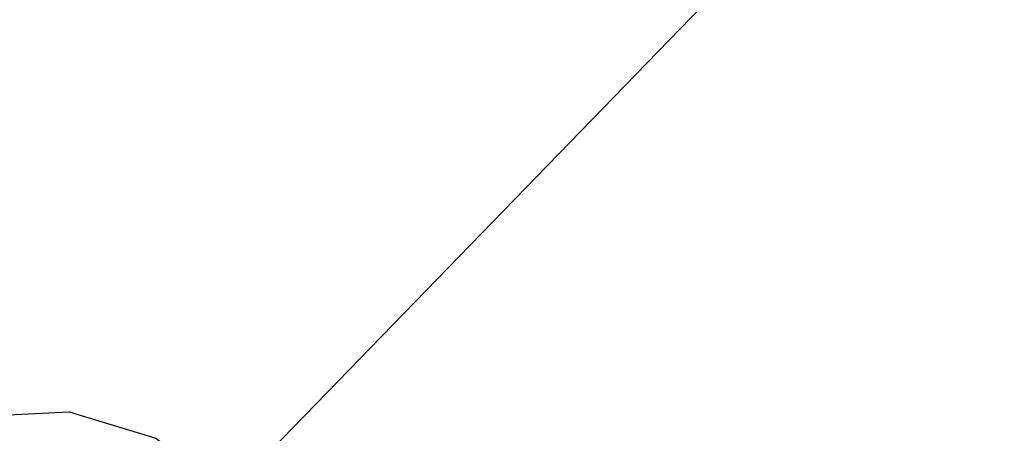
# Model space of a CAD drawing. Header units: metres. Extents: x 190798 to 192239, y 307689 to 310000.
# Tile 37 of 107: x 191200 to 191264, y 309579 to 309606. Entities that reach past the tile are written whole.
import ezdxf
from ezdxf.lldxf.tags import DXFTag

# ---------------------------------------------------------------- set-up
doc = ezdxf.new("R2010")
doc.units = ezdxf.units.M
doc.layers.add('PH-BEST-KADASTRALE-GRENS', color=150, linetype='KG-KADASTRAAL-SO')
doc.layers.add('PH-BEST-KANTVERHARDING', color=253, linetype='Continuous', lineweight=9)
doc.styles.get("Standard").update_dxf_attribs({"font": 'arial.ttf'})
tags = doc.linetypes.add('KG-KADASTRAAL-SO', pattern='A,5.5,-2,["K",Standard,S=1.8,R=0,X=0,Y=-0.9],-2,5.5,-2,[5,NLCS.SHX,S=0.75,R=0,X=0,Y=0],-2', length=19).pattern_tags.tags
tags[6] = DXFTag(74, 10)

msp = doc.modelspace()

# ---------------------------------------------------------------- linework, layer by layer
at = {"layer": 'PH-BEST-KADASTRALE-GRENS', "ltscale": 0.2, "flags": 128}
for points in [[(191089.701, 309748.398), (191090.944, 309747.558), (191095.531, 309743.99), (191099.86, 309740.165), (191102.287, 309737.546), (191103.16, 309736.859), (191103.778, 309737.645), (191107.87, 309734.429), (191112.248, 309726.64), (191117.227, 309713.705), (191128.109, 309678.911), (191134.906, 309656.304), (191138.408, 309643.267), (191141.691, 309631.042), (191147.747, 309604.102), (191150.361, 309588.59), (191150.069, 309582.34), (191152.521, 309579.11), (191153.008, 309578.703), (191158.41, 309574.18), (191160.67, 309573.82), (191162.105, 309573.951), (191166.088, 309574.315), (191184.42, 309578.93), (191190.421, 309580.02), (191203.64, 309580.68), (191209.281, 309578.96), (191213.24, 309575.883), (191213.914, 309575.235)], [(191213.914, 309575.235), (191249.779, 309612.222), (191264.376, 309629.265)]]:
    msp.add_lwpolyline(points, dxfattribs=at)
at = {"layer": 'PH-BEST-KANTVERHARDING', "color": 8}
msp.add_lwpolyline([(191147.439, 309605.928), (191149.17, 309594.98), (191150.361, 309588.59), (191150.13, 309583.989), (191150.069, 309582.34), (191152.521, 309579.11), (191158.41, 309574.18), (191160.67, 309573.82), (191166.089, 309574.32), (191184.42, 309578.93), (191190.421, 309580.02), (191203.64, 309580.68), (191209.281, 309578.96), (191213.989, 309575.3)], dxfattribs=at)

doc.saveas('drawing.dxf')
